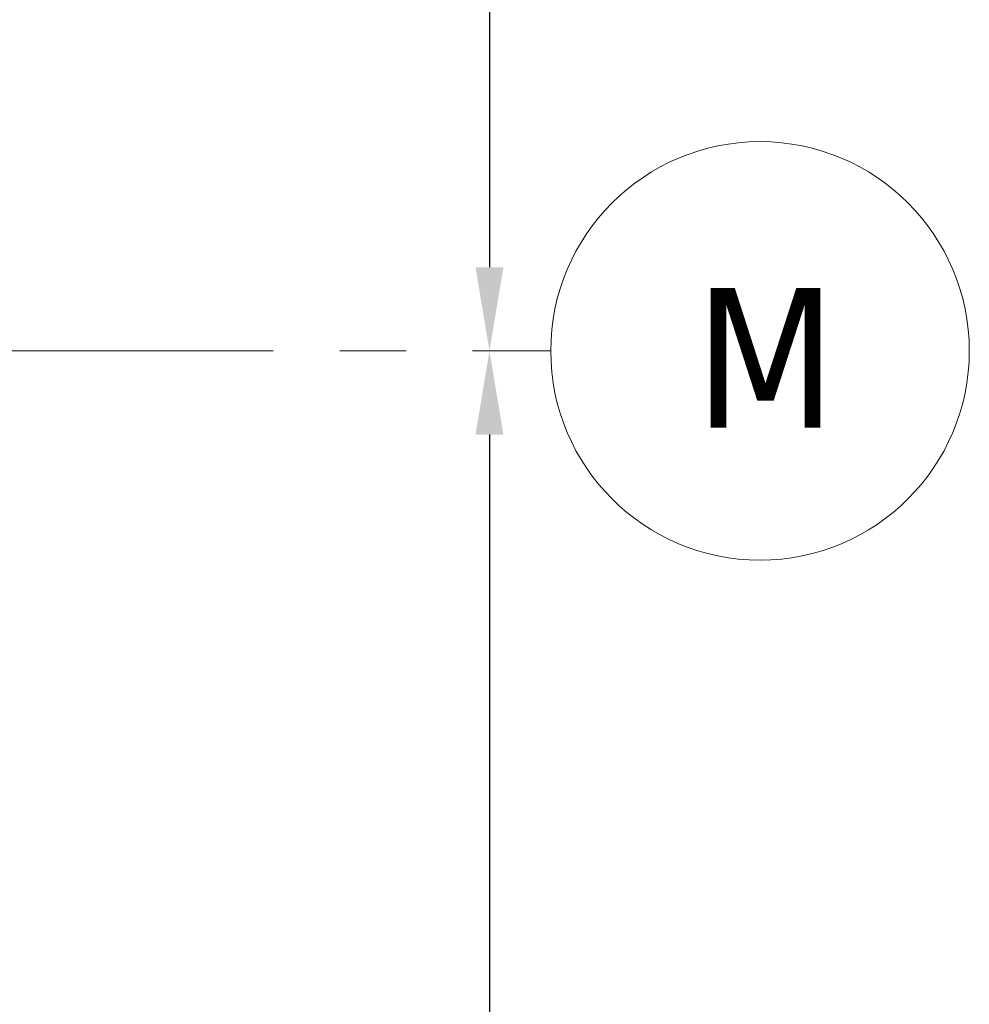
# Model space of a CAD drawing. Extents: x 2744 to 57639, y 3641 to 38820.
# Tile 152 of 179: x 55002 to 57270, y 23267 to 25620. Entities that reach past the tile are written whole.
import ezdxf

# ---------------------------------------------------------------- set-up
doc = ezdxf.new("R2010")
doc.units = 0
doc.header["$LTSCALE"] = 50
doc.header["$PDSIZE"] = -5
doc.linetypes.add('stramien', pattern=[22.225, 12.7, -3.175, 3.175, -3.175])
doc.layers.get('0').update_dxf_attribs({"linetype": 'CONTINUOUS'})
doc.layers.get('DEFPOINTS').update_dxf_attribs({"linetype": 'CONTINUOUS'})
doc.layers.add('AS-M38--_F123--_Wandlengte', color=1, linetype='CONTINUOUS')
doc.layers.add('S-GRID', color=8, linetype='CONTINUOUS', lineweight=18)
doc.styles.get("Standard").update_dxf_attribs({"font": 'isocp.shx'})
doc.styles.add('Tahoma', font='TAHOMA.TTF', dxfattribs={"height": 333.256173})
doc.dimstyles.new('CWall_F2_Wandlengte', dxfattribs={"dimscale": 50, "dimtxt": 2.5, "dimasz": 2, "dimexe": 1, "dimexo": 1, "dimgap": 0.5, "dimtad": 1, "dimdec": 0, "dimdsep": 46, "dimtxsty": 'Standard', "dimcen": 2.5, "dimclrt": 2, "dimadec": 0, "dimazin": 0, "dimtfac": 1, "dimtdec": 0, "dimtix": 1, "dimtmove": 2, "dimatfit": 0, "dimfxl": 0, "dimtolj": 1, "dimtzin": 0, "dimarcsym": 0})

# ---------------------------------------------------------------- blocks, each defined once
blk = doc.blocks.new('Grid - 5 mm-3639987-Plotview 4e Verdieping - schaal 1 op 100')
at = {"layer": 'S-GRID'}
blk.add_circle((0, 0), 5, dxfattribs=at)
for start, end in [(360, 180), (180, 360)]:
    blk.add_arc((0, 0), 5, start, end, dxfattribs=at)
blk = doc.blocks.new('Onderlegger 4e verdieping')
at = {"layer": 'S-GRID', "linetype": 'stramien'}
blk.add_line((2743.8, 24828.2), (56270.4, 24828.2), dxfattribs=at)
at = {"layer": 'S-GRID', "xscale": 99.99999999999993, "yscale": 99.99999999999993, "zscale": 99.99999999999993, "rotation": 269.9999999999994}
blk.add_blockref('Grid - 5 mm-3639987-Plotview 4e Verdieping - schaal 1 op 100', (56770.4, 24828.2), dxfattribs=at)
at = {"layer": 'S-GRID', "insert": (56783.5, 24978.2), "char_height": 333.3, "width": 424.179, "attachment_point": 2, "line_spacing_factor": 1.000232, "style": 'Tahoma'}
blk.add_mtext('M', dxfattribs=at)
blk = doc.blocks.new('*D174')
at = {"layer": 'AS-M38--_F123--_Wandlengte', "color": 0, "lineweight": -2}
for p, q in [((56220.4, 30328.2), (56074, 30328.2)), ((56124, 30128.2), (56124, 25028.2))]:
    blk.add_line(p, q, dxfattribs=at)
at = {"layer": 'AS-M38--_F123--_Wandlengte', "color": 0}
for points in [[(56090.7, 30128.2), (56157.4, 30128.2), (56124, 30328.2)], [(56090.7, 25028.2), (56157.4, 25028.2), (56124, 24828.2)]]:
    blk.add_solid(points, dxfattribs=at)
at = {"layer": 'DEFPOINTS', "color": 0}
for p in [(56270.4, 30328.2), (56124, 24828.2), (56124, 24828.2)]:
    blk.add_point(p, dxfattribs=at)
at = {"layer": 'AS-M38--_F123--_Wandlengte', "color": 2, "insert": (55949, 27578.2), "char_height": 300, "attachment_point": 5, "rotation": 90}
blk.add_mtext('\\A1;5500', dxfattribs=at)
blk = doc.blocks.new('*D175')
at = {"layer": 'AS-M38--_F123--_Wandlengte', "color": 0, "lineweight": -2}
blk.add_line((56124, 24628.2), (56124, 19528.2), dxfattribs=at)
at = {"layer": 'AS-M38--_F123--_Wandlengte', "color": 0}
for points in [[(56090.7, 24628.2), (56157.4, 24628.2), (56124, 24828.2)], [(56090.7, 19528.2), (56157.4, 19528.2), (56124, 19328.2)]]:
    blk.add_solid(points, dxfattribs=at)
at = {"layer": 'DEFPOINTS', "color": 0}
for p in [(56124, 24828.2), (56124, 19328.2), (56124, 19328.2)]:
    blk.add_point(p, dxfattribs=at)
at = {"layer": 'AS-M38--_F123--_Wandlengte', "color": 2, "insert": (55949, 22078.2), "char_height": 300, "attachment_point": 5, "rotation": 90}
blk.add_mtext('\\A1;5500', dxfattribs=at)

msp = doc.modelspace()

# ---------------------------------------------------------------- block references
msp.add_blockref('Onderlegger 4e verdieping', (0, 0))

# ---------------------------------------------------------------- dimensions: what is measured, and where the dimension line sits
at = {"layer": 'AS-M38--_F123--_Wandlengte'}
for base, p1, p2, picture, middle in [((56124.03, 24828.2), (56270.44, 30328.2), (56124.03, 24828.2), '*D174', (55949.03, 27578.2)), ((56124.03, 19328.2), (56124.03, 24828.2), (56124.03, 19328.2), '*D175', (55949.03, 22078.2))]:
    dim = msp.add_linear_dim(base=base, p1=p1, p2=p2, angle=90, dimstyle='CWall_F2_Wandlengte', override={"dimtxt": 6, "dimasz": 4}, dxfattribs=at)
    dim.commit()
    dim.dimension.update_dxf_attribs({"geometry": picture, "text_midpoint": middle})

doc.saveas('drawing.dxf')
